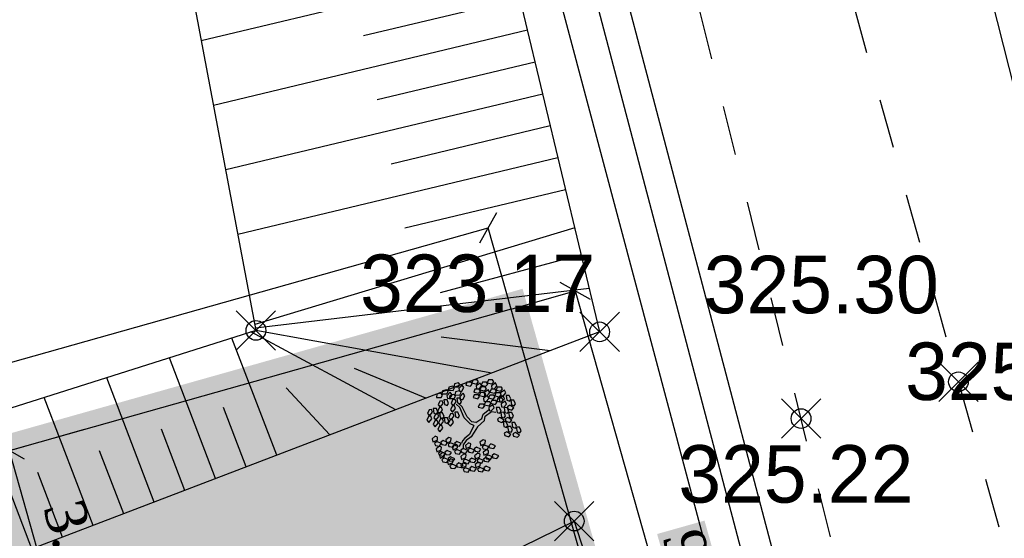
# Model space of a CAD drawing. Header units: metres. Extents: x 705573 to 711566, y 4301675 to 4311183.
# Tile 91 of 256: x 707622 to 707637, y 4308518 to 4308526. Entities that reach past the tile are written whole.
import ezdxf

# ---------------------------------------------------------------- set-up
doc = ezdxf.new("R2010")
doc.units = ezdxf.units.M
doc.header["$LTSCALE"] = 0.5
doc.header["$PDMODE"] = 35
doc.header["$PDSIZE"] = 0.3
doc.linetypes.add('JIS_09_08', pattern=[10.75, 8, -0.55, 0.55, -0.55, 0.55, -0.55])
doc.linetypes.add('Д_ТРОТ_ТРУБА', pattern=[3, 1.5, -1.5])
for name, color, linetype in [('(004) Точки рельефа', 7, 'Continuous'), ('(025) Дорога', 7, 'Continuous'), ('(027) Гидрография', 7, 'Continuous'), ('(035) Откосы', 7, 'Continuous'), ('zelen', 69, 'Continuous')]:
    doc.layers.add(name, color=color, linetype=linetype)
doc.layers.add('Граница УЧАСТКА', color=7, linetype='Continuous', lineweight=140)
doc.layers.add('Штрих ГАЗОН', color=7, linetype='Continuous', true_color=0xc8e389)
doc.styles.add('D-431', font='txt')
doc.styles.get("Standard").update_dxf_attribs({"font": 'times.ttf'})
doc.linetypes.add('FENCELINE1', pattern='A,6.35,-2.54,[133,ltypeshp.shx,S=2.54,R=0,X=-2.54,Y=0],-2.54,25.4', length=36.83)
doc.dimstyles.new('300', dxfattribs={"dimscale": 0.5, "dimtxt": 1.25, "dimasz": 0.75, "dimexe": 0, "dimexo": 0, "dimgap": 0.5, "dimtad": 1, "dimdec": 1, "dimzin": 0, "dimdsep": 46, "dimtxsty": 'Standard', "dimblk": 'OBLIQUE', "dimcen": 0, "dimclrd": 256, "dimclre": 256, "dimclrt": 256, "dimadec": 1, "dimazin": 0, "dimtfac": 1, "dimtdec": 1, "dimtofl": 0, "dimtmove": 0, "dimatfit": 3, "dimfxl": 3, "dimtfill": 2, "dimtfillclr": 7, "dimtolj": 1, "dimtzin": 0, "dimlwd": 25, "dimlwe": -1, "dimarcsym": 0})

# ---------------------------------------------------------------- blocks, each defined once
blk = doc.blocks.new('z_98')
at = {"color": 92, "linetype": 'Continuous'}
for p, q in [((-283, 404), (-250, 431)), ((-221, 417), (-251, 376)), ((-250, 431), (-221, 417)), ((-219, 429), (-187, 456)), ((-216, 405), (-219, 429)), ((-187, 456), (-157, 442)), ((-157, 442), (-187, 401)), ((-1, 417), (16, 456)), ((14, 397), (-1, 417)), ((16, 456), (48, 457)), ((48, 457), (42, 407)), ((56, 418), (67, 445)), ((88, 379), (56, 418)), ((67, 445), (92, 442)), ((92, 442), (109, 404)), ((110, 404), (126, 444)), ((126, 444), (159, 445)), ((159, 445), (152, 395)), ((166, 406), (178, 433)), ((178, 433), (202, 430)), ((183, 389), (199, 428)), ((199, 428), (232, 430)), ((202, 430), (220, 391)), ((232, 430), (225, 380)), ((239, 390), (251, 418)), ((251, 418), (275, 415)), ((275, 415), (293, 376)), ((-287, 359), (-237, 365)), ((-277, 327), (-287, 359)), ((-280, 380), (-283, 404)), ((-251, 376), (-280, 380)), ((-235, 322), (-277, 327)), ((-276, 298), (-243, 325)), ((-243, 325), (-214, 310)), ((-214, 310), (-243, 270)), ((-237, 365), (-219, 341)), ((-219, 341), (-235, 322)), ((-225, 308), (-175, 314)), ((-216, 277), (-225, 308)), ((-222, 354), (-189, 381)), ((-219, 329), (-222, 354)), ((-189, 326), (-219, 329)), ((-187, 401), (-216, 405)), ((-189, 381), (-160, 366)), ((-160, 366), (-189, 326)), ((-175, 314), (-158, 290)), ((-158, 378), (-125, 405)), ((-155, 354), (-158, 378)), ((-158, 321), (-126, 348)), ((-155, 297), (-158, 321)), ((-126, 350), (-155, 354)), ((-96, 391), (-126, 350)), ((-126, 348), (-96, 334)), ((-96, 334), (-126, 293)), ((-125, 405), (-96, 391)), ((-95, 346), (-62, 373)), ((-91, 321), (-95, 346)), ((-62, 317), (-91, 321)), ((-62, 373), (-33, 358)), ((-33, 358), (-62, 317)), ((42, 407), (14, 397)), ((49, 283), (65, 323)), ((63, 350), (75, 377)), ((95, 311), (63, 350)), ((65, 323), (98, 324)), ((75, 377), (99, 374)), ((109, 404), (88, 379)), ((98, 324), (91, 274)), ((117, 336), (95, 311)), ((99, 374), (117, 336)), ((105, 285), (116, 312)), ((125, 384), (110, 404)), ((116, 312), (141, 309)), ((152, 395), (125, 384)), ((141, 309), (159, 270)), ((198, 367), (166, 406)), ((174, 338), (185, 365)), ((206, 299), (174, 338)), ((197, 369), (183, 389)), ((185, 365), (210, 362)), ((225, 380), (197, 369)), ((220, 391), (198, 367)), ((227, 323), (206, 299)), ((210, 362), (227, 323)), ((271, 351), (239, 390)), ((247, 323), (258, 350)), ((279, 284), (247, 323)), ((258, 350), (283, 347)), ((268, 325), (285, 364)), ((283, 305), (268, 325)), ((293, 376), (271, 351)), ((300, 308), (279, 284)), ((283, 347), (300, 308)), ((310, 316), (283, 305)), ((285, 364), (317, 366)), ((317, 366), (310, 316)), ((325, 326), (336, 354)), ((357, 287), (325, 326)), ((336, 354), (360, 351)), ((378, 312), (357, 287)), ((360, 351), (378, 312)), ((-436, 216), (-407, 231)), ((-435, 173), (-436, 216)), ((-417, 282), (-388, 296)), ((-416, 239), (-417, 282)), ((-394, 227), (-416, 239)), ((-407, 231), (-393, 182)), ((-374, 248), (-394, 227)), ((-388, 296), (-374, 248)), ((-343, 227), (-293, 234)), ((-334, 196), (-343, 227)), ((-340, 273), (-307, 300)), ((-336, 249), (-340, 273)), ((-307, 245), (-336, 249)), ((-307, 300), (-278, 286)), ((-278, 286), (-307, 245)), ((-293, 234), (-276, 210)), ((-276, 210), (-292, 191)), ((-273, 273), (-276, 298)), ((-243, 270), (-273, 273)), ((-174, 271), (-216, 277)), ((-184, 200), (-152, 227)), ((-158, 290), (-174, 271)), ((-162, 275), (-112, 282)), ((-152, 244), (-162, 275)), ((-126, 293), (-155, 297)), ((-110, 239), (-152, 244)), ((-152, 227), (-122, 213)), ((-122, 213), (-152, 172)), ((-121, 225), (-88, 252)), ((-117, 200), (-121, 225)), ((-112, 282), (-95, 258)), ((-95, 258), (-110, 239)), ((-88, 252), (-59, 237)), ((-59, 237), (-88, 196)), ((63, 263), (49, 283)), ((91, 274), (63, 263)), ((137, 246), (105, 285)), ((113, 217), (124, 244)), ((145, 178), (113, 217)), ((124, 244), (148, 241)), ((136, 238), (152, 277)), ((150, 218), (136, 238)), ((159, 270), (137, 246)), ((148, 241), (166, 202)), ((178, 228), (150, 218)), ((152, 277), (185, 278)), ((185, 278), (178, 228)), ((192, 239), (204, 266)), ((224, 200), (192, 239)), ((204, 266), (228, 263)), ((246, 225), (224, 200)), ((228, 263), (246, 225)), ((256, 180), (272, 219)), ((272, 219), (305, 220)), ((305, 220), (298, 170)), ((312, 181), (324, 208)), ((324, 208), (348, 205)), ((332, 258), (343, 286)), ((364, 219), (332, 258)), ((341, 203), (357, 242)), ((343, 286), (368, 283)), ((348, 205), (366, 167)), ((357, 242), (390, 243)), ((385, 244), (364, 219)), ((368, 283), (385, 244)), ((390, 243), (383, 193)), ((398, 204), (409, 231)), ((409, 231), (433, 228)), ((433, 228), (451, 189)), ((-455, 143), (-426, 157)), ((-453, 100), (-455, 143)), ((-413, 161), (-435, 173)), ((-411, 109), (-432, 88)), ((-426, 157), (-411, 109)), ((-393, 182), (-413, 161)), ((-400, 143), (-375, 187)), ((-370, 132), (-400, 143)), ((-389, 90), (-360, 104)), ((-375, 187), (-346, 186)), ((-370, 155), (-341, 170)), ((-340, 162), (-370, 132)), ((-369, 113), (-370, 155)), ((-347, 101), (-369, 113)), ((-360, 104), (-345, 56)), ((-327, 122), (-347, 101)), ((-346, 186), (-340, 162)), ((-341, 170), (-327, 122)), ((-292, 191), (-334, 196)), ((-319, 140), (-286, 166)), ((-315, 115), (-319, 140)), ((-286, 111), (-315, 115)), ((-286, 166), (-256, 152)), ((-256, 152), (-286, 111)), ((-255, 164), (-222, 191)), ((-251, 140), (-255, 164)), ((-222, 136), (-251, 140)), ((-222, 191), (-193, 177)), ((-193, 177), (-222, 136)), ((-188, 154), (-138, 161)), ((-178, 123), (-188, 154)), ((-181, 176), (-184, 200)), ((-152, 172), (-181, 176)), ((-136, 118), (-178, 123)), ((-138, 161), (-121, 137)), ((-121, 137), (-136, 118)), ((-88, 196), (-117, 200)), ((166, 202), (145, 178)), ((160, 102), (176, 141)), ((176, 141), (208, 142)), ((200, 171), (211, 199)), ((232, 132), (200, 171)), ((208, 142), (202, 92)), ((211, 199), (235, 195)), ((216, 103), (227, 130)), ((248, 64), (216, 103)), ((227, 130), (252, 127)), ((253, 157), (232, 132)), ((235, 195), (253, 157)), ((252, 127), (269, 89)), ((270, 160), (256, 180)), ((298, 170), (270, 160)), ((344, 142), (312, 181)), ((320, 113), (331, 141)), ((352, 74), (320, 113)), ((331, 141), (355, 137)), ((356, 183), (341, 203)), ((366, 167), (344, 142)), ((355, 137), (373, 99)), ((383, 193), (356, 183)), ((430, 165), (398, 204)), ((405, 136), (416, 163)), ((437, 97), (405, 136)), ((416, 163), (441, 160)), ((451, 189), (430, 165)), ((458, 121), (437, 97)), ((441, 160), (458, 121)), ((-474, 77), (-445, 92)), ((-472, 35), (-474, 77)), ((-451, 23), (-472, 35)), ((-432, 88), (-453, 100)), ((-430, 44), (-451, 23)), ((-445, 92), (-430, 44)), ((-438, 4), (-413, 48)), ((-408, -7), (-438, 4)), ((-413, 48), (-383, 47)), ((-378, 23), (-408, -7)), ((-388, 47), (-389, 90)), ((-366, 35), (-388, 47)), ((-383, 47), (-378, 23)), ((-345, 56), (-366, 35)), ((-353, 17), (-328, 61)), ((-323, 6), (-353, 17)), ((-328, 61), (-299, 60)), ((-293, 36), (-323, 6)), ((-322, 94), (-272, 100)), ((-312, 63), (-322, 94)), ((-270, 57), (-312, 63)), ((-299, 60), (-293, 36)), ((-272, 100), (-255, 76)), ((-255, 76), (-270, 57)), ((174, 82), (160, 102)), ((202, 92), (174, 82)), ((223, 35), (235, 62)), ((255, -4), (223, 35)), ((235, 62), (259, 59)), ((269, 89), (248, 64)), ((277, 21), (255, -4)), ((259, 59), (277, 21)), ((289, 39), (305, 78)), ((303, 19), (289, 39)), ((331, 29), (303, 19)), ((305, 78), (338, 79)), ((338, 79), (331, 29)), ((345, 40), (357, 67)), ((377, 1), (345, 40)), ((373, 99), (352, 74)), ((357, 67), (381, 64)), ((399, 26), (377, 1)), ((378, 59), (395, 98)), ((393, 39), (378, 59)), ((381, 64), (399, 26)), ((420, 49), (393, 39)), ((395, 98), (427, 99)), ((427, 99), (420, 49)), ((435, 60), (446, 87)), ((467, 21), (435, 60)), ((442, -8), (453, 19)), ((446, 87), (470, 84)), ((453, 19), (478, 16)), ((488, 46), (467, 21)), ((470, 84), (488, 46)), ((478, 16), (495, -22)), ((-457, -121), (-432, -100)), ((-453, -53), (-428, -32)), ((-442, -94), (-453, -53)), ((-419, -101), (-442, -94)), ((-432, -100), (-407, -144)), ((-428, -32), (-403, -76)), ((-403, -76), (-419, -101)), ((-361, -113), (-336, -93)), ((-336, -93), (-311, -137)), ((-307, -91), (-282, -70)), ((-296, -132), (-307, -91)), ((-282, -70), (-257, -114)), ((-199, -116), (-173, -95)), ((-173, -95), (-149, -139)), ((169, -52), (185, -13)), ((183, -72), (169, -52)), ((211, -62), (183, -72)), ((185, -13), (218, -12)), ((218, -12), (211, -62)), ((225, -51), (237, -24)), ((257, -90), (225, -51)), ((233, -119), (244, -91)), ((237, -24), (261, -27)), ((244, -91), (268, -95)), ((279, -65), (257, -90)), ((261, -27), (279, -65)), ((268, -95), (286, -133)), ((277, -57), (293, -18)), ((292, -77), (277, -57)), ((319, -67), (292, -77)), ((293, -18), (326, -17)), ((326, -17), (319, -67)), ((334, -56), (345, -29)), ((366, -95), (334, -56)), ((341, -124), (352, -97)), ((345, -29), (369, -32)), ((352, -97), (377, -100)), ((353, -28), (364, -1)), ((385, -67), (353, -28)), ((364, -1), (388, -4)), ((387, -70), (366, -95)), ((369, -32), (387, -70)), ((377, -100), (394, -138)), ((406, -42), (385, -67)), ((388, -4), (406, -42)), ((474, -47), (442, -8)), ((495, -22), (474, -47)), ((-447, -162), (-457, -121)), ((-423, -169), (-447, -162)), ((-407, -144), (-423, -169)), ((-410, -207), (-385, -186)), ((-407, -184), (-392, -136)), ((-375, -189), (-407, -184)), ((-392, -136), (-363, -131)), ((-385, -186), (-361, -230)), ((-352, -153), (-375, -189)), ((-366, -181), (-340, -161)), ((-355, -222), (-366, -181)), ((-363, -131), (-352, -153)), ((-350, -154), (-361, -113)), ((-327, -162), (-350, -154)), ((-340, -161), (-316, -205)), ((-311, -137), (-327, -162)), ((-315, -245), (-300, -197)), ((-311, -159), (-286, -138)), ((-301, -200), (-311, -159)), ((-277, -207), (-301, -200)), ((-300, -197), (-271, -192)), ((-273, -139), (-296, -132)), ((-286, -138), (-262, -182)), ((-262, -182), (-277, -207)), ((-257, -114), (-273, -139)), ((-271, -192), (-260, -214)), ((-261, -222), (-246, -174)), ((-246, -174), (-217, -169)), ((-206, -191), (-229, -227)), ((-217, -169), (-206, -191)), ((-203, -184), (-178, -163)), ((-193, -225), (-203, -184)), ((-188, -157), (-199, -116)), ((-165, -164), (-188, -157)), ((-178, -163), (-153, -207)), ((-149, -139), (-165, -164)), ((-153, -248), (-137, -199)), ((-137, -199), (-108, -194)), ((-108, -194), (-98, -216)), ((265, -158), (233, -119)), ((286, -133), (265, -158)), ((373, -163), (341, -124)), ((394, -138), (373, -163)), ((-415, -275), (-390, -254)), ((-405, -316), (-415, -275)), ((-400, -248), (-410, -207)), ((-376, -255), (-400, -248)), ((-390, -254), (-365, -298)), ((-365, -298), (-381, -323)), ((-361, -230), (-376, -255)), ((-365, -338), (-349, -290)), ((-332, -230), (-355, -222)), ((-349, -290), (-320, -285)), ((-316, -205), (-332, -230)), ((-309, -307), (-332, -343)), ((-320, -285), (-309, -307)), ((-283, -249), (-315, -245)), ((-314, -275), (-289, -254)), ((-303, -316), (-314, -275)), ((-289, -254), (-264, -298)), ((-260, -214), (-283, -249)), ((-264, -298), (-280, -323)), ((-264, -313), (-239, -292)), ((-229, -227), (-261, -222)), ((-260, -244), (-235, -224)), ((-249, -285), (-260, -244)), ((-226, -293), (-249, -285)), ((-239, -292), (-215, -336)), ((-235, -224), (-210, -268)), ((-210, -268), (-226, -293)), ((-206, -318), (-180, -297)), ((-201, -249), (-176, -229)), ((-190, -290), (-201, -249)), ((-169, -232), (-193, -225)), ((-167, -298), (-190, -290)), ((-180, -297), (-156, -341)), ((-176, -229), (-151, -273)), ((-153, -207), (-169, -232)), ((-151, -273), (-167, -298)), ((-121, -252), (-153, -248)), ((-98, -216), (-121, -252)), ((-117, -274), (-66, -270)), ((-108, -306), (-117, -274)), ((-66, -313), (-108, -306)), ((-66, -270), (-50, -294)), ((-50, -294), (-66, -313)), ((-56, -306), (-6, -301)), ((-48, -337), (-56, -306)), ((-7, -284), (0, -255)), ((31, -317), (-7, -284)), ((-6, -301), (10, -326)), ((0, -255), (25, -254)), ((25, -254), (48, -289)), ((48, -289), (31, -317)), ((46, -302), (96, -297)), ((54, -333), (46, -302)), ((96, -297), (112, -322)), ((155, -311), (162, -283)), ((162, -283), (187, -282)), ((187, -282), (210, -317)), ((-381, -323), (-405, -316)), ((-332, -343), (-365, -338)), ((-319, -343), (-293, -322)), ((-308, -384), (-319, -343)), ((-285, -391), (-308, -384)), ((-280, -323), (-303, -316)), ((-293, -322), (-269, -366)), ((-269, -366), (-285, -391)), ((-268, -406), (-253, -358)), ((-236, -411), (-268, -406)), ((-254, -354), (-264, -313)), ((-230, -361), (-254, -354)), ((-253, -358), (-224, -353)), ((-213, -375), (-236, -411)), ((-215, -336), (-230, -361)), ((-224, -353), (-213, -375)), ((-214, -376), (-199, -328)), ((-182, -381), (-214, -376)), ((-211, -408), (-161, -403)), ((-202, -439), (-211, -408)), ((-195, -359), (-206, -318)), ((-199, -328), (-170, -323)), ((-172, -366), (-195, -359)), ((-159, -345), (-182, -381)), ((-156, -341), (-172, -366)), ((-170, -323), (-159, -345)), ((-161, -403), (-144, -428)), ((-155, -381), (-140, -333)), ((-123, -386), (-155, -381)), ((-140, -333), (-111, -328)), ((-100, -350), (-123, -386)), ((-111, -328), (-100, -350)), ((-101, -417), (-94, -388)), ((-94, -388), (-70, -388)), ((-93, -352), (-43, -348)), ((-85, -384), (-93, -352)), ((-43, -391), (-85, -384)), ((-70, -388), (-46, -423)), ((-6, -344), (-48, -337)), ((-43, -348), (-27, -372)), ((-27, -372), (-43, -391)), ((-33, -384), (18, -379)), ((-24, -416), (-33, -384)), ((10, -326), (-6, -344)), ((17, -362), (23, -333)), ((54, -395), (17, -362)), ((18, -379), (34, -404)), ((34, -404), (18, -423)), ((23, -333), (48, -332)), ((48, -332), (72, -367)), ((96, -340), (54, -333)), ((72, -367), (54, -395)), ((76, -388), (126, -383)), ((85, -419), (76, -388)), ((112, -322), (96, -340)), ((106, -334), (156, -329)), ((115, -365), (106, -334)), ((156, -372), (115, -365)), ((126, -383), (143, -408)), ((143, -408), (127, -426)), ((193, -345), (155, -311)), ((156, -329), (173, -354)), ((173, -354), (156, -372)), ((186, -397), (193, -368)), ((224, -430), (186, -397)), ((210, -317), (193, -345)), ((193, -368), (218, -367)), ((218, -367), (241, -403)), ((241, -403), (224, -430)), ((-161, -446), (-202, -439)), ((-144, -428), (-161, -446)), ((-150, -440), (-100, -435)), ((-142, -471), (-150, -440)), ((-100, -478), (-142, -471)), ((-63, -451), (-101, -417)), ((-100, -435), (-84, -460)), ((-84, -460), (-100, -478)), ((-46, -423), (-63, -451)), ((18, -423), (-24, -416)), ((127, -426), (85, -419)), ((137, -420), (187, -415)), ((145, -451), (137, -420)), ((187, -458), (145, -451)), ((187, -415), (203, -439)), ((203, -439), (187, -458))]:
    blk.add_line(p, q, dxfattribs=at)
at = {"color": 33, "linetype": 'Continuous'}
for p, q in [((-221, 91), (-264, 116)), ((78, 71), (101, 126)), ((101, 126), (122, 159)), ((106, 58), (127, 118)), ((122, 159), (146, 174)), ((127, 118), (162, 161)), ((162, 161), (202, 174)), ((-221, 63), (-266, 93)), ((-104, 76), (-221, 91)), ((-106, 43), (-221, 63)), ((-42, 10), (-106, 43)), ((-26, 33), (-104, 76)), ((-26, -28), (-42, 10)), ((0, 0), (-26, 33)), ((0, 0), (78, 71)), ((24, -33), (68, 18)), ((68, 18), (106, 58)), ((-47, -98), (-87, -124)), ((-26, -28), (-47, -98)), ((24, -33), (-21, -121)), ((-87, -124), (-120, -204)), ((-61, -139), (-92, -217)), ((-21, -121), (-61, -139)), ((-92, -217), (-73, -257))]:
    blk.add_line(p, q, dxfattribs=at)
blk = doc.blocks.new('_Oblique')
at = {"color": 0, "linetype": 'ByBlock', "lineweight": -2}
blk.add_line((-0.5, -0.5), (0.5, 0.5), dxfattribs=at)
blk = doc.blocks.new('*D135')
at = {"transparency": 16777216}
for p, q in [((707622.558, 4308519.824), (707621.417, 4308519.502)), ((707622.71, 4308516.628), (707622.263, 4308516.502))]:
    blk.add_line(p, q, dxfattribs=at)
at = {"lineweight": 25, "transparency": 16777216}
blk.add_line((707622.263, 4308516.502), (707621.417, 4308519.502), dxfattribs=at)
at = {"layer": 'Defpoints', "color": 0, "transparency": 16777216}
for p in [(707622.558, 4308519.824, -323.947), (707621.417, 4308519.502), (707622.71, 4308516.628)]:
    blk.add_point(p, dxfattribs=at)
at = {"lineweight": 25, "transparency": 16777216, "xscale": 0.375, "yscale": 0.375, "zscale": 0.375}
for p, rotation in [((707621.417, 4308519.502), 105.760043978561), ((707622.263, 4308516.502), 285.760043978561)]:
    blk.add_blockref('_Oblique', p, dxfattribs=dict(at, rotation=rotation))
at = {"lineweight": 30, "transparency": 16777216, "insert": (707622.381, 4308518.155), "char_height": 0.625, "attachment_point": 5, "rotation": 285.76, "bg_fill": 1, "box_fill_scale": 1.1, "bg_fill_color": 7, "bg_fill_true_color": 16777215, "bg_fill_transparency": 0}
blk.add_mtext('\\A1;3.1', dxfattribs=at)
blk = doc.blocks.new('*D148')
at = {"lineweight": 25, "transparency": 16777216}
blk.add_line((707606.574, 4308516.65), (707628.71, 4308522.897), dxfattribs=at)
at = {"transparency": 16777216}
for p, q in [((707629.06, 4308521.659), (707628.71, 4308522.897)), ((707606.924, 4308515.412), (707606.574, 4308516.65))]:
    blk.add_line(p, q, dxfattribs=at)
at = {"layer": 'Defpoints', "color": 0, "transparency": 16777216}
for p in [(707628.71, 4308522.897), (707629.06, 4308521.659), (707606.924, 4308515.412)]:
    blk.add_point(p, dxfattribs=at)
at = {"lineweight": 25, "transparency": 16777216}
for p, xscale, yscale, zscale, rotation in [((707628.71, 4308522.897), 0.3750000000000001, 0.3750000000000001, 0.3750000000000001, 15.7600439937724), ((707606.574, 4308516.65), 0.375, 0.375, 0.375, 195.7600439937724)]:
    blk.add_blockref('_Oblique', p, dxfattribs=dict(at, xscale=xscale, yscale=yscale, zscale=zscale, rotation=rotation))
at = {"lineweight": 30, "transparency": 16777216, "insert": (707617.489, 4308520.315), "char_height": 0.625, "attachment_point": 5, "rotation": 15.76, "bg_fill": 1, "box_fill_scale": 1.1, "bg_fill_color": 7, "bg_fill_true_color": 16777215, "bg_fill_transparency": 0}
blk.add_mtext('\\A1;23.0', dxfattribs=at)
blk = doc.blocks.new('*D149')
at = {"transparency": 16777216}
for p, q in [((707629.06, 4308521.659), (707630.035, 4308521.934)), ((707631.533, 4308512.895), (707632.508, 4308513.171))]:
    blk.add_line(p, q, dxfattribs=at)
at = {"lineweight": 25, "transparency": 16777216}
blk.add_line((707630.035, 4308521.934), (707632.508, 4308513.171), dxfattribs=at)
at = {"layer": 'Defpoints', "color": 0, "transparency": 16777216}
for p in [(707629.06, 4308521.659), (707632.508, 4308513.171), (707631.533, 4308512.895)]:
    blk.add_point(p, dxfattribs=at)
at = {"lineweight": 25, "transparency": 16777216}
for p, xscale, yscale, zscale, rotation in [((707630.035, 4308521.934), 0.375, 0.375, 0.375, 105.7599447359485), ((707632.508, 4308513.171), 0.3750000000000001, 0.3750000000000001, 0.3750000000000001, 285.7599447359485)]:
    blk.add_blockref('_Oblique', p, dxfattribs=dict(at, xscale=xscale, yscale=yscale, zscale=zscale, rotation=rotation))
at = {"lineweight": 30, "transparency": 16777216, "insert": (707631.813, 4308517.705), "char_height": 0.625, "attachment_point": 5, "rotation": 285.7599, "bg_fill": 1, "box_fill_scale": 1.1, "bg_fill_color": 7, "bg_fill_true_color": 16777215, "bg_fill_transparency": 0}
blk.add_mtext('\\A1;9.1', dxfattribs=at)

msp = doc.modelspace()

# ---------------------------------------------------------------- hatches: boundary and pattern name
at = {"layer": 'Штрих ГАЗОН', "lineweight": 0, "transparency": 33554610}
h = msp.add_hatch(color=64, dxfattribs=at)
h.dxf.hatch_style = 1
edge = h.paths.add_edge_path()
edge.add_line((707615.299, 4308504.146), (707615.163, 4308504.627))
edge.add_arc((707615.644, 4308504.763), 0.5, 105.76, 195.76, ccw=False)
edge.add_line((707615.508, 4308505.244), (707632.351, 4308509.997))
edge.add_line((707632.351, 4308509.997), (707639.109, 4308486.05))
edge.add_line((707639.109, 4308486.05), (707616.973, 4308479.803))
edge.add_line((707616.973, 4308479.803), (707606.924, 4308515.412))
edge.add_line((707606.924, 4308515.412), (707629.059, 4308521.659))
edge.add_line((707629.059, 4308521.659), (707631.536, 4308512.884))
edge.add_line((707631.536, 4308512.884), (707623.778, 4308510.695))
edge.add_arc((707623.643, 4308511.176), 0.5, 195.76, 285.76, ccw=False)
edge.add_line((707623.161, 4308511.041), (707622.645, 4308512.869))
edge.add_line((707622.645, 4308512.869), (707627.939, 4308514.363))
edge.add_line((707627.939, 4308514.363), (707626.961, 4308517.828))
edge.add_line((707626.961, 4308517.828), (707621.668, 4308516.334))
edge.add_line((707621.668, 4308516.334), (707621.26, 4308517.778))
edge.add_arc((707620.779, 4308517.642), 0.5, 15.76, 105.76)
edge.add_line((707620.643, 4308518.123), (707609.633, 4308515.016))
edge.add_arc((707609.769, 4308514.535), 0.5, 105.76, 195.76)
edge.add_line((707609.288, 4308514.399), (707617.844, 4308484.076))
edge.add_arc((707618.325, 4308484.212), 0.5, 195.76, 285.76)
edge.add_line((707618.461, 4308483.731), (707623.084, 4308485.037))
edge.add_line((707623.084, 4308485.037), (707629.433, 4308486.84))
edge.add_line((707629.433, 4308486.84), (707628.099, 4308491.555))
edge.add_line((707628.099, 4308491.555), (707621.75, 4308489.752))
edge.add_line((707621.75, 4308489.752), (707622.403, 4308487.443))
edge.add_line((707622.403, 4308487.443), (707620.672, 4308486.953))
edge.add_arc((707620.536, 4308487.434), 0.5, 195.76, 285.76, ccw=False)
edge.add_line((707620.055, 4308487.299), (707618.721, 4308492.019))
edge.add_line((707618.721, 4308492.019), (707628.002, 4308494.639))
edge.add_line((707628.002, 4308494.639), (707624.58, 4308506.765))
edge.add_line((707624.58, 4308506.765), (707615.299, 4308504.146))
h.paths.add_polyline_path([(707630.732, 4308489.591), (707630.026, 4308492.093), (707632.528, 4308492.799), (707633.234, 4308490.297)], flags=16)

# ---------------------------------------------------------------- linework, layer by layer
at = {"layer": '(025) Дорога', "linetype": 'Д_ТРОТ_ТРУБА', "flags": 128}
for points, elevation in [([(707616.102, 4308595.94), (707625.383, 4308563.154), (707632.154, 4308533.874), (707639.587, 4308507.228), (707646.578, 4308474.963)], 325.249), ([(707644.238, 4308474.392), (707636.829, 4308506.466), (707630.117, 4308533.517), (707623.247, 4308562.114), (707613.834, 4308595.307)], 325.407)]:
    msp.add_lwpolyline(points, dxfattribs=dict(at, elevation=elevation))
at = {"layer": '(027) Гидрография', "flags": 128}
for points, elevation in [([(707611.848, 4308596.541), (707621.838, 4308560.864), (707628.891, 4308533.698), (707636.245, 4308505.821), (707642.34, 4308479.671)], 325.229), ([(707641.334, 4308479.631), (707635.291, 4308505.761), (707627.894, 4308533.542), (707620.814, 4308560.57), (707610.976, 4308596.39)], 325.359)]:
    msp.add_lwpolyline(points, dxfattribs=dict(at, elevation=elevation))
at = {"layer": '(027) Гидрография', "color": 4, "elevation": 325.068, "flags": 128}
msp.add_lwpolyline([(707641.754, 4308480.145), (707635.773, 4308505.813), (707628.432, 4308533.645), (707621.404, 4308560.718), (707611.379, 4308596.44)], dxfattribs=at)
at = {"layer": '(035) Откосы'}
for p, q in [((707629.074, 4308526.876, 325.137), (707624.34, 4308525.743, 325.137)), ((707629.19, 4308526.39, 325.137), (707626.811, 4308525.821, 325.137)), ((707629.307, 4308525.905, 325.137), (707624.525, 4308524.76, 325.137)), ((707629.423, 4308525.419, 325.137), (707627.02, 4308524.844, 325.137)), ((707629.539, 4308524.934, 325.137), (707624.711, 4308523.778, 325.137)), ((707629.655, 4308524.448, 325.137), (707627.229, 4308523.867, 325.137)), ((707629.771, 4308523.963, 325.137), (707624.896, 4308522.795, 325.137)), ((707629.888, 4308523.477, 325.137), (707627.438, 4308522.891, 325.137)), ((707625.49, 4308519.432, 325.137), (707624.807, 4308521.218, 325.137)), ((707624.557, 4308519.076, 325.137), (707623.854, 4308520.916, 325.137)), ((707623.624, 4308518.719, 325.137), (707622.9, 4308520.614, 325.137)), ((707622.692, 4308518.363, 325.137), (707621.947, 4308520.311, 325.137)), ((707625.024, 4308519.254, 325.137), (707624.677, 4308520.161, 325.137)), ((707621.759, 4308518.006, 325.137), (707620.993, 4308520.009, 325.137)), ((707624.091, 4308518.898, 325.137), (707623.734, 4308519.831, 325.137)), ((707623.158, 4308518.541, 325.137), (707622.791, 4308519.502, 325.137)), ((707622.225, 4308518.184, 325.137), (707621.848, 4308519.172, 325.137))]:
    msp.add_line(p, q, dxfattribs=at)
at = {"layer": '(035) Откосы', "flags": 128}
for points, elevation in [([(707641.349, 4308506.786), (707634.199, 4308534.967), (707627.052, 4308562.273), (707616.727, 4308597.627)], 325.379), ([(707580.771, 4308540.747), (707600.836, 4308546.638), (707621.682, 4308552.627), (707627.512, 4308533.402), (707630.406, 4308521.312), (707596.396, 4308508.309), (707570.785, 4308499.74), (707567.025, 4308498.873), (707563.646, 4308498.557)], 325.137), ([(707587.12, 4308509.519), (707569.461, 4308504.609), (707566.013, 4308508.806), (707563.435, 4308514.166), (707559.156, 4308525.671), (707560.452, 4308529.682), (707582.68, 4308536.754), (707603.382, 4308543.323), (707618.9, 4308546.493), (707623.057, 4308532.536), (707625.172, 4308521.334), (707612.322, 4308517.26), (707587.12, 4308509.519)], 323.11), ([(707630.026, 4308522.898), (707625.155, 4308521.422)], 325.137), ([(707630.126, 4308522.483), (707627.977, 4308521.904)], 325.137), ([(707630.248, 4308521.971), (707625.166, 4308521.366)], 325.137), ([(707627.302, 4308520.125), (707625.096, 4308521.31)], 325.137), ([(707628.764, 4308520.684), (707625.172, 4308521.334)], 325.137), ([(707629.65, 4308521.023), (707627.993, 4308521.23)], 325.137), ([(707627.761, 4308520.301), (707626.675, 4308520.754)], 325.137), ([(707626.297, 4308519.741), (707625.631, 4308520.458)], 325.137), ([(707596.83, 4308503.517), (707626.602, 4308516.753), (707630.019, 4308518.43), (707631.496, 4308513.848), (707633.316, 4308510.942), (707636.576, 4308498.905), (707640.509, 4308478.875)], 325.211)]:
    msp.add_lwpolyline(points, dxfattribs=dict(at, elevation=elevation))
at = {"color": 1, "linetype": 'FENCELINE1', "lineweight": 30, "ltscale": 0.08, "elevation": 2.203}
msp.add_lwpolyline([(707631.536, 4308512.885), (707629.06, 4308521.659), (707606.924, 4308515.412), (707616.973, 4308479.803), (707639.109, 4308486.05), (707632.351, 4308509.997)], dxfattribs=at)
at = {"color": 0, "linetype": 'ByBlock', "lineweight": -2, "transparency": 16777216}
for p in [(707625.172, 4308521.334, 323.171), (707630.406, 4308521.312, 325.302), (707635.87, 4308520.551, 324.795), (707633.473, 4308519.991, 325.038), (707630.019, 4308518.43, 325.215)]:
    msp.add_point(p, dxfattribs=at)
at = {"layer": 'Граница УЧАСТКА', "linetype": 'JIS_09_08', "lineweight": 30, "ltscale": 1.5, "const_width": 0.5, "elevation": -321.744}
msp.add_lwpolyline([(707639.109, 4308486.05), (707629.06, 4308521.659), (707606.924, 4308515.412), (707616.973, 4308479.803)], close=True, dxfattribs=at)

# ---------------------------------------------------------------- block references
at = {"layer": 'zelen', "xscale": -0.001463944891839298, "yscale": 0.001463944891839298, "zscale": 0.001463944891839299, "rotation": 105.7600439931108}
msp.add_blockref('z_98', (707628.491, 4308519.885, 327.312), dxfattribs=at)

# ---------------------------------------------------------------- texts
at = {"layer": '(004) Точки рельефа', "style": 'D-431'}
for s, p in [('323.17', (707626.758, 4308521.614, 323.171)), ('325.30', (707631.992, 4308521.595, 325.302)), ('325.04', (707635.059, 4308520.274, 325.038)), ('325.22', (707631.605, 4308518.711, 325.215))]:
    msp.add_text(s, height=0.875, dxfattribs=at).set_placement(p)

# ---------------------------------------------------------------- dimensions: what is measured, and where the dimension line sits
at = {"color": 4, "lineweight": 30}
for p1, p2, distance, picture, middle in [((707606.924, 4308515.412, 2.203), (707629.06, 4308521.659, 2.203), 1.287, '*D148', (707617.489, 4308520.315, 2.203)), ((707629.06, 4308521.659, 2.203), (707631.533, 4308512.895, 2.203), 1.014, '*D149', (707631.813, 4308517.705, 2.203))]:
    dim = msp.add_aligned_dim(p1=p1, p2=p2, distance=distance, dimstyle='300', dxfattribs=at)
    dim.commit()
    dim.dimension.update_dxf_attribs({"geometry": picture, "text_midpoint": middle})
dim = msp.add_linear_dim(base=(707621.417, 4308519.502, 2.203), p1=(707622.71, 4308516.628, 2.203), p2=(707622.558, 4308519.824, -321.744), angle=105.76, dimstyle='300', override={"dimtmove": 1}, dxfattribs=at)
dim.commit()
dim.dimension.update_dxf_attribs({"geometry": '*D135', "text_midpoint": (707622.381, 4308518.155, 2.203)})

doc.saveas('drawing.dxf')
